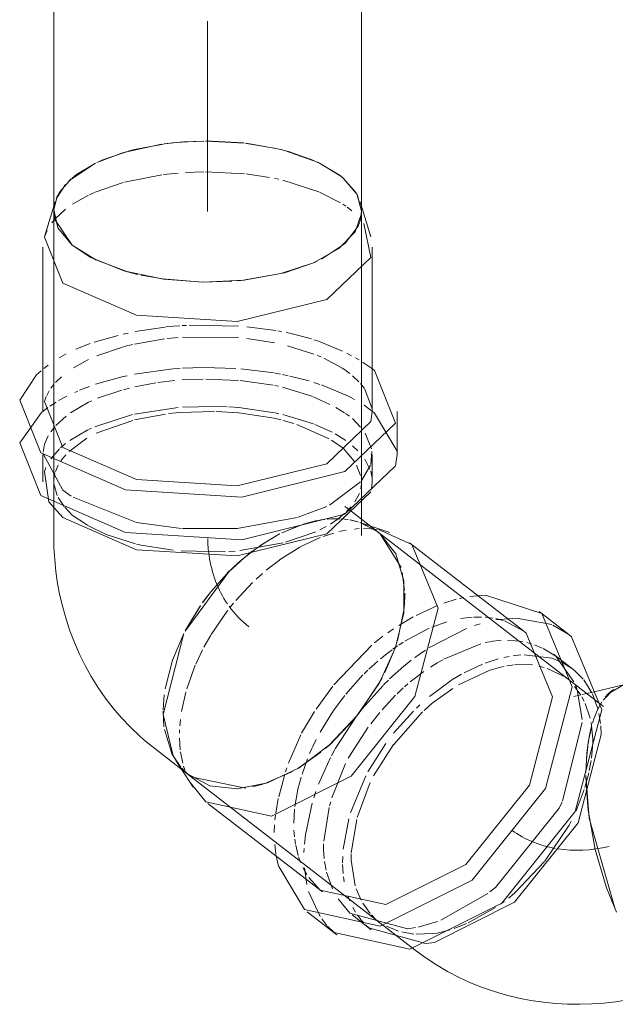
# Model space of a CAD drawing. Header units: millimetres. Extents: x -121 to 34184, y -147 to 33428.
# Tile 102 of 107: x 9073 to 9170, y 26184 to 26344. Entities that reach past the tile are written whole.
import ezdxf

# ---------------------------------------------------------------- set-up
doc = ezdxf.new("R2010")
doc.units = ezdxf.units.MM
doc.linetypes.add('ADSK_Осевая', pattern=[700, 500, -100, 0, -100])
doc.layers.add('P-PIPE-____-CNTR', color=3, linetype='ADSK_Осевая', lineweight=20)
doc.layers.add('P-PIPE-____-OTLN', color=3, linetype='Continuous', lineweight=20)

# ---------------------------------------------------------------- blocks, each defined once
blk = doc.blocks.new('ADSK_ППР_Отвод канализационный_Составной - Отвод раструбный-V19-_3D_ копия 1')
at = {"layer": 'P-PIPE-____-OTLN', "color": 9}
for p, q in [((7080.07, 26324.37), (7076.85, 26324.24)), ((7086.75, 26324.05), (7080.54, 26324.38)), ((7073.31, 26323.86), (7067.4, 26322.6)), ((7098.8, 26320.88), (7093.26, 26322.86)), ((7067.11, 26322.51), (7062.8, 26320.88)), ((7102.3, 26318.77), (7098.96, 26320.8)), ((7102.79, 26318.37), (7102.24, 26318.81)), ((7102.79, 26318.37), (7102.35, 26318.73)), ((7105.06, 26315.69), (7102.79, 26318.37)), ((7104.86, 26316.04), (7102.79, 26318.37)), ((7056.28, 26315.17), (7055.8, 26313.26)), ((7105.79, 26313), (7105.07, 26315.66)), ((7105.79, 26312.97), (7105.12, 26315.58)), ((7056.01, 26314.46), (7055.8, 26313.26)), ((7055.8, 26312.67), (7055.95, 26311.66)), ((7055.95, 26311.64), (7058.79, 26307.5)), ((7054.3, 26308.82), (7054.71, 26309.84)), ((7103.18, 26307.84), (7105.24, 26310.54)), ((7058.79, 26307.5), (7061.83, 26305.48)), ((7099.29, 26305.23), (7103.17, 26307.83)), ((7061.84, 26305.47), (7067.16, 26303.34)), ((7093.26, 26303.01), (7098.13, 26304.69)), ((7098.13, 26304.69), (7098.63, 26304.92)), ((7067.17, 26303.34), (7069.41, 26302.74)), ((7070.64, 26302.48), (7073.47, 26301.99)), ((7073.47, 26301.99), (7079.97, 26301.5)), ((7086.74, 26301.82), (7093.25, 26303.01)), ((7079.97, 26301.5), (7084.7, 26301.63)), ((7085.64, 26301.71), (7086.73, 26301.82)), ((7054.17, 26287.46), (7054.9, 26288.02)), ((7105.93, 26288.51), (7107.41, 26287.51)), ((7053.02, 26286.43), (7053.73, 26287.09)), ((7054.28, 26282.09), (7054.58, 26282.91)), ((7054.66, 26283.08), (7055.08, 26283.83)), ((7106.32, 26284.12), (7107.52, 26280.91)), ((7053.85, 26280.35), (7054.82, 26281.1)), ((7106.19, 26281.5), (7106.92, 26280.99)), ((7050.27, 26275.4), (7053.8, 26280.31)), ((7107.49, 26280.55), (7107.9, 26280.22)), ((7107.9, 26280.22), (7111.57, 26274.04)), ((7106.36, 26276.94), (7107.42, 26274.41)), ((7057.25, 26267.71), (7054.06, 26273.59)), ((7107.48, 26274), (7107.3, 26271.89)), ((7107.27, 26271.79), (7105.83, 26269.31)), ((7106.32, 26272.74), (7107.16, 26271.14)), ((7055.01, 26265.81), (7054.28, 26270.71)), ((7105.62, 26269.07), (7100.56, 26265.27)), ((7107.54, 26269.08), (7107.41, 26267.88)), ((7058.64, 26266.73), (7057.25, 26267.71)), ((7100.15, 26265.07), (7095.48, 26263.33)), ((7103.82, 26264.5), (7103.08, 26265.07)), ((7103.62, 26262.92), (7102.44, 26263.05)), ((7103.62, 26262.92), (7102.44, 26263.05)), ((7103.55, 26262.93), (7102.57, 26263.04)), ((7102.57, 26263.04), (7103.55, 26262.93)), ((7105.16, 26262.58), (7103.89, 26262.88)), ((7103.89, 26262.88), (7105.16, 26262.58)), ((7105.23, 26262.56), (7103.94, 26262.87)), ((7105.23, 26262.56), (7103.94, 26262.87)), ((7108.42, 26260.94), (7105.56, 26262.45)), ((7108.42, 26260.94), (7105.56, 26262.45)), ((7108.43, 26260.93), (7105.75, 26262.39)), ((7105.75, 26262.39), (7108.43, 26260.93)), ((7112.2, 26255.16), (7108.81, 26260.63)), ((7112.2, 26255.16), (7108.81, 26260.63)), ((7069.97, 26258.76), (7069.24, 26258.93)), ((7085.29, 26257.82), (7084.23, 26257.74)), ((7084.21, 26254.44), (7077.12, 26244.81)), ((7084.21, 26254.44), (7077.12, 26244.81)), ((7081.3, 26251.2), (7083.91, 26254.14)), ((7112.79, 26251.47), (7112.41, 26254.33)), ((7112.79, 26251.47), (7112.41, 26254.33)), ((7079.96, 26249.42), (7081.3, 26251.2)), ((7112.71, 26248.51), (7112.81, 26250.4)), ((7112.71, 26248.51), (7112.81, 26250.4)), ((7111.63, 26243.23), (7112.67, 26248.2)), ((7111.63, 26243.23), (7112.67, 26248.2)), ((7109.56, 26238.09), (7111.34, 26242.33)), ((7109.56, 26238.09), (7111.34, 26242.33)), ((7105.31, 26231.38), (7108.67, 26236.4)), ((7105.31, 26231.38), (7108.67, 26236.4)), ((7108.73, 26236.52), (7109.13, 26237.26)), ((7108.73, 26236.52), (7109.13, 26237.26)), ((7146.69, 26235.35), (7145.03, 26233.63)), ((7073.72, 26234.46), (7073.55, 26232.02)), ((7073.55, 26232.02), (7073.72, 26234.46)), ((7144.83, 26233.33), (7144.33, 26232.46)), ((7073.55, 26231.82), (7073.7, 26229.27)), ((7073.7, 26229.27), (7073.55, 26231.82)), ((7100.62, 26226.37), (7104.74, 26230.68)), ((7100.62, 26226.37), (7104.74, 26230.68)), ((7073.77, 26228.83), (7074.96, 26224.97)), ((7074.96, 26224.97), (7073.77, 26228.83)), ((7095.43, 26222.53), (7099.19, 26225.16)), ((7095.43, 26222.53), (7099.19, 26225.16)), ((7099.91, 26225.75), (7100.52, 26226.28)), ((7099.91, 26225.75), (7100.52, 26226.28)), ((7075, 26224.9), (7076.41, 26222.76)), ((7076.43, 26222.74), (7075, 26224.9)), ((7075.61, 26223.83), (7076.18, 26223.04)), ((7075.61, 26223.83), (7076.18, 26223.04)), ((7076.57, 26222.58), (7077.54, 26221.63)), ((7077.54, 26221.63), (7076.58, 26222.56)), ((7076.64, 26222.5), (7077.54, 26221.63)), ((7076.64, 26222.5), (7077.54, 26221.63)), ((7090.08, 26220.07), (7094.59, 26222.04)), ((7090.08, 26220.07), (7094.59, 26222.04)), ((7078.09, 26221.19), (7087.02, 26219.35)), ((7078.09, 26221.19), (7087.02, 26219.35)), ((7088.06, 26219.54), (7089.79, 26219.98)), ((7088.06, 26219.54), (7089.79, 26219.98))]:
    blk.add_line(p, q, dxfattribs=at)
at = {"layer": 'P-PIPE-____-OTLN', "color": 10}
for p, q in [((7062.56, 26320.77), (7058.27, 26317.91)), ((7067.27, 26317.69), (7073.34, 26318.89)), ((7073.65, 26318.93), (7075.98, 26319.18)), ((7077.19, 26319.26), (7080.15, 26319.37)), ((7080.46, 26319.37), (7086.76, 26319.07)), ((7087.03, 26319.04), (7090.83, 26318.48)), ((7091.66, 26318.32), (7092.37, 26318.17)), ((7093, 26318.02), (7098.85, 26316.16)), ((7057.73, 26317.35), (7056.2, 26315.01)), ((7062.52, 26316.07), (7067.05, 26317.64)), ((7058.82, 26314.12), (7061.43, 26315.58)), ((7061.61, 26315.66), (7062.4, 26316.02)), ((7098.97, 26316.11), (7102.35, 26314.38)), ((7056.03, 26314.51), (7056.01, 26314.46)), ((7056.05, 26311.78), (7057.72, 26313.33)), ((7102.75, 26314.12), (7103.23, 26313.8)), ((7103.44, 26313.64), (7104.23, 26313.03)), ((7055.5, 26311.11), (7056.05, 26311.78)), ((7054.28, 26308.76), (7054.3, 26308.82)), ((7069.01, 26293.44), (7073.87, 26294.19)), ((7076.65, 26294.43), (7077.34, 26294.46)), ((7077.77, 26294.48), (7085.83, 26294.32)), ((7087.17, 26294.21), (7091.85, 26293.61)), ((7062.35, 26291.71), (7066.27, 26292.84)), ((7067.1, 26293.03), (7067.88, 26293.21)), ((7068.9, 26291.43), (7073.8, 26292.28)), ((7074.2, 26292.33), (7075.98, 26292.5)), ((7076.72, 26292.56), (7085.79, 26292.49)), ((7087.16, 26292.35), (7091.66, 26291.65)), ((7092.17, 26293.55), (7092.8, 26293.44)), ((7059.38, 26290.59), (7061.69, 26291.49)), ((7062.79, 26289.52), (7066.98, 26290.94)), ((7067.1, 26290.98), (7067.84, 26291.17)), ((7067.96, 26291.2), (7068.61, 26291.36)), ((7093.79, 26291.16), (7098.05, 26289.81)), ((7098.03, 26292.12), (7098.81, 26291.87)), ((7098.82, 26291.87), (7102.7, 26290.29)), ((7056.67, 26289.21), (7057.82, 26289.84)), ((7098.6, 26289.59), (7099.23, 26289.33)), ((7099.69, 26289.12), (7102.58, 26287.56)), ((7103.39, 26289.95), (7104.18, 26289.53)), ((7104.82, 26289.18), (7105.38, 26288.84)), ((7058.98, 26287.55), (7061.43, 26288.91)), ((7075.26, 26287.39), (7076.31, 26287.47)), ((7076.73, 26287.5), (7080.06, 26287.62)), ((7080.17, 26287.62), (7085.38, 26287.47)), ((7102.66, 26287.51), (7103.16, 26287.17)), ((7056.1, 26285.16), (7057.05, 26286.09)), ((7062.59, 26284.9), (7067.05, 26286.14)), ((7067.06, 26286.14), (7067.7, 26286.29)), ((7068.89, 26286.53), (7075.15, 26287.38)), ((7086.16, 26287.41), (7091.59, 26286.73)), ((7091.76, 26286.7), (7092.65, 26286.54)), ((7092.96, 26286.48), (7093.86, 26286.29)), ((7094.12, 26286.23), (7097.27, 26285.44)), ((7103.23, 26287.13), (7103.91, 26286.62)), ((7104.33, 26286.27), (7105.35, 26285.32)), ((7055.35, 26284.24), (7055.81, 26284.84)), ((7059.99, 26283.92), (7061.58, 26284.54)), ((7068.97, 26284.46), (7072.36, 26285.12)), ((7072.71, 26285.18), (7075.44, 26285.52)), ((7076.67, 26285.62), (7080.05, 26285.74)), ((7080.5, 26285.74), (7085.82, 26285.51)), ((7086.1, 26285.49), (7091.42, 26284.76)), ((7091.7, 26284.7), (7092.32, 26284.57)), ((7092.97, 26284.43), (7097.73, 26282.96)), ((7098.04, 26285.2), (7099.04, 26284.88)), ((7099.3, 26284.79), (7103.79, 26282.9)), ((7105.61, 26285.03), (7106.25, 26284.22)), ((7056.58, 26282.24), (7057.91, 26282.96)), ((7059.2, 26283.58), (7059.71, 26283.8)), ((7062.91, 26282.62), (7066.85, 26283.93)), ((7067.14, 26284.01), (7068.1, 26284.25)), ((7097.8, 26282.93), (7100.65, 26281.64)), ((7103.84, 26282.87), (7104.64, 26282.44)), ((7055.18, 26281.35), (7056.19, 26282)), ((7068.9, 26280.05), (7075.98, 26281.12)), ((7076.72, 26281.18), (7081.9, 26281.31)), ((7082, 26281.31), (7083.99, 26281.24)), ((7084.26, 26281.22), (7085.79, 26281.11)), ((7085.87, 26281.1), (7091.66, 26280.27)), ((7101.61, 26281.12), (7103.04, 26280.25)), ((7056.16, 26278.19), (7057.81, 26279.72)), ((7062.47, 26278), (7068.61, 26279.98)), ((7068.92, 26279.1), (7073.96, 26280.07)), ((7082.17, 26280.47), (7085.82, 26280.25)), ((7091.76, 26280.25), (7092.37, 26280.12)), ((7093.01, 26279.97), (7097.98, 26278.46)), ((7103.16, 26280.17), (7103.83, 26279.7)), ((7106.92, 26280.99), (7107.49, 26280.55)), ((7055.34, 26277.2), (7055.97, 26277.99)), ((7062.7, 26276.98), (7068.66, 26279.04)), ((7093.08, 26279.04), (7094.8, 26278.54)), ((7095.29, 26278.38), (7100.52, 26276.02)), ((7098.2, 26278.38), (7101, 26277.1)), ((7104.33, 26279.34), (7105.63, 26277.93)), ((7058.41, 26275.78), (7061.35, 26277.49)), ((7061.43, 26277.53), (7061.91, 26277.75)), ((7101.48, 26276.84), (7103.23, 26275.75)), ((7056.87, 26274.56), (7057.71, 26275.26)), ((7058.28, 26273.96), (7061.16, 26276.14)), ((7100.89, 26275.8), (7102.79, 26274.52)), ((7104.33, 26274.89), (7105.2, 26274.09)), ((7055.32, 26272.81), (7056.71, 26274.41)), ((7056.97, 26272.47), (7057.77, 26273.44)), ((7102.79, 26274.51), (7104.64, 26272.34)), ((7056.06, 26270.74), (7056.52, 26271.76)), ((7104.97, 26271.78), (7105.64, 26270.1)), ((7054.28, 26270.71), (7054.51, 26271.36)), ((7055.81, 26269.36), (7055.99, 26270.51)), ((7107.28, 26270.78), (7107.51, 26269.72)), ((7056.38, 26266.84), (7055.85, 26268.59)), ((7105.77, 26268.78), (7105.67, 26267.93)), ((7105.44, 26267.17), (7104.71, 26265.82)), ((7057.49, 26265.07), (7056.52, 26266.54)), ((7058.79, 26263.64), (7057.61, 26264.92)), ((7061.29, 26262), (7058.79, 26263.64)), ((7103.09, 26263.99), (7101.98, 26263.06)), ((7104.08, 26265.01), (7103.34, 26264.22)), ((7064.29, 26260.53), (7061.33, 26261.97)), ((7096.65, 26262.3), (7092.86, 26260.79)), ((7096.65, 26262.3), (7092.86, 26260.79)), ((7095.56, 26261.94), (7092.87, 26260.79)), ((7092.87, 26260.79), (7095.56, 26261.94)), ((7099, 26262.85), (7096.73, 26262.32)), ((7096.73, 26262.32), (7099, 26262.85)), ((7098.54, 26262.77), (7096.88, 26262.37)), ((7098.54, 26262.77), (7096.88, 26262.37)), ((7099.79, 26262.96), (7099.13, 26262.87)), ((7099.79, 26262.96), (7099.13, 26262.87)), ((7102.24, 26263.06), (7100.25, 26263.01)), ((7102.24, 26263.06), (7100.25, 26263.01)), ((7101.98, 26263.06), (7100.72, 26262.19)), ((7069.09, 26258.97), (7064.29, 26260.52)), ((7092.49, 26260.6), (7089.26, 26258.66)), ((7092.49, 26260.6), (7089.26, 26258.66)), ((7092.52, 26260.61), (7090.73, 26259.61)), ((7090.73, 26259.61), (7092.52, 26260.61)), ((7098.36, 26260.94), (7093.44, 26259.25)), ((7100.05, 26261.79), (7099.04, 26261.26)), ((7099.56, 26260.19), (7101.28, 26260.75)), ((7099.56, 26260.19), (7101.28, 26260.75)), ((7102.1, 26260.97), (7103.28, 26261.21)), ((7102.1, 26260.97), (7103.28, 26261.21)), ((7104.67, 26261.4), (7105.38, 26261.46)), ((7104.67, 26261.4), (7105.38, 26261.46)), ((7106.1, 26261.48), (7107.21, 26261.45)), ((7106.1, 26261.48), (7107.21, 26261.45)), ((7107.37, 26261.44), (7108.35, 26261.33)), ((7107.37, 26261.44), (7108.35, 26261.33)), ((7108.81, 26260.63), (7108.46, 26260.91)), ((7108.81, 26260.63), (7108.47, 26260.9)), ((7108.81, 26260.63), (7108.47, 26260.9)), ((7108.47, 26260.9), (7108.81, 26260.63)), ((7075.21, 26257.96), (7069.97, 26258.76)), ((7093.08, 26259.15), (7086.01, 26257.89)), ((7090.71, 26259.6), (7088.29, 26257.97)), ((7088.29, 26257.97), (7090.71, 26259.6)), ((7095.84, 26258.49), (7099.06, 26260)), ((7095.84, 26258.49), (7099.06, 26260)), ((7083.7, 26257.72), (7076.52, 26257.84)), ((7092.48, 26256.37), (7095.75, 26258.44)), ((7092.48, 26256.37), (7095.75, 26258.44)), ((7090.32, 26254.71), (7092.45, 26256.36)), ((7090.32, 26254.71), (7092.45, 26256.36)), ((7088.67, 26253.26), (7089.72, 26254.2)), ((7088.67, 26253.26), (7089.72, 26254.2)), ((7085.37, 26249.81), (7088.1, 26252.72)), ((7085.37, 26249.81), (7088.1, 26252.72)), ((7084.48, 26248.74), (7085.01, 26249.38)), ((7084.48, 26248.74), (7085.01, 26249.38)), ((7119.15, 26249.37), (7121.15, 26250)), ((7119.15, 26249.37), (7121.15, 26250)), ((7121.72, 26250.14), (7122.39, 26250.29)), ((7121.72, 26250.14), (7122.39, 26250.29)), ((7123.39, 26250.46), (7125.92, 26250.65)), ((7123.39, 26250.46), (7125.92, 26250.65)), ((7081.35, 26244.27), (7084.08, 26248.22)), ((7081.35, 26244.27), (7084.08, 26248.22)), ((7114.64, 26247.38), (7118.13, 26248.99)), ((7114.64, 26247.38), (7118.13, 26248.99)), ((7111.82, 26245.75), (7114.15, 26247.12)), ((7111.82, 26245.75), (7114.15, 26247.12)), ((7117.19, 26245.46), (7119.66, 26246.33)), ((7117.19, 26245.46), (7119.66, 26246.33)), ((7121.86, 26246.85), (7123.73, 26247.08)), ((7121.86, 26246.85), (7123.73, 26247.08)), ((7124.02, 26247.1), (7125.27, 26247.11)), ((7124.02, 26247.1), (7125.27, 26247.11)), ((7124.16, 26245.75), (7125.05, 26246.03)), ((7124.16, 26245.75), (7125.05, 26246.03)), ((7125.86, 26247.08), (7127.11, 26246.94)), ((7125.86, 26247.08), (7127.11, 26246.94)), ((7127.58, 26246.85), (7128.79, 26246.54)), ((7127.58, 26246.85), (7128.79, 26246.54)), ((7127.61, 26246.63), (7130.93, 26246.94)), ((7127.61, 26246.63), (7130.93, 26246.94)), ((7128.99, 26246.48), (7132.14, 26244.81)), ((7128.99, 26246.48), (7132.14, 26244.81)), ((7130.93, 26246.94), (7136.7, 26245.87)), ((7130.93, 26246.94), (7136.7, 26245.87)), ((7110.06, 26244.57), (7110.96, 26245.19)), ((7110.06, 26244.57), (7110.96, 26245.19)), ((7112.82, 26243.19), (7116.79, 26245.29)), ((7112.82, 26243.19), (7116.79, 26245.29)), ((7116.73, 26242.13), (7122.82, 26245.27)), ((7116.73, 26242.13), (7122.82, 26245.27)), ((7132.16, 26244.8), (7132.52, 26244.5)), ((7132.16, 26244.8), (7132.52, 26244.5)), ((7136.83, 26245.81), (7139.44, 26244.28)), ((7136.83, 26245.81), (7139.44, 26244.28)), ((7080.19, 26242.23), (7081.3, 26244.18)), ((7080.19, 26242.23), (7081.3, 26244.18)), ((7107.88, 26242.9), (7109.25, 26243.98)), ((7107.88, 26242.9), (7109.25, 26243.98)), ((7111.82, 26242.55), (7112.53, 26243.01)), ((7111.82, 26242.55), (7112.53, 26243.01)), ((7119.13, 26240.26), (7125.14, 26242.76)), ((7119.13, 26240.26), (7125.14, 26242.76)), ((7125.87, 26242.95), (7126.59, 26243.1)), ((7125.87, 26242.95), (7126.59, 26243.1)), ((7126.69, 26243.12), (7128.45, 26243.33)), ((7126.69, 26243.12), (7128.45, 26243.33)), ((7129.47, 26243.36), (7131.99, 26243.12)), ((7129.47, 26243.36), (7131.99, 26243.12)), ((7132.62, 26242.98), (7133.37, 26242.77)), ((7132.62, 26242.98), (7133.37, 26242.77)), ((7139.46, 26244.26), (7139.88, 26243.92)), ((7139.46, 26244.26), (7139.88, 26243.92)), ((7078.86, 26239.47), (7079.97, 26241.8)), ((7078.86, 26239.47), (7079.97, 26241.8)), ((7101.3, 26236.11), (7107.46, 26242.55)), ((7101.3, 26236.11), (7107.46, 26242.55)), ((7108.88, 26240.33), (7110.15, 26241.35)), ((7108.88, 26240.33), (7110.15, 26241.35)), ((7110.15, 26241.35), (7110.74, 26241.79)), ((7110.15, 26241.35), (7110.74, 26241.79)), ((7110.86, 26241.87), (7111.65, 26242.43)), ((7110.86, 26241.87), (7111.65, 26242.43)), ((7114.43, 26240.52), (7116.16, 26241.75)), ((7114.43, 26240.52), (7116.16, 26241.75)), ((7133.9, 26242.59), (7135.12, 26242.08)), ((7133.9, 26242.59), (7135.12, 26242.08)), ((7135.31, 26241.99), (7137.35, 26240.77)), ((7135.31, 26241.99), (7137.35, 26240.77)), ((7106.98, 26238.65), (7108.44, 26239.96)), ((7106.98, 26238.65), (7108.44, 26239.96)), ((7112.86, 26239.29), (7113.85, 26240.08)), ((7112.86, 26239.29), (7113.85, 26240.08)), ((7116.99, 26238.99), (7118.17, 26239.71)), ((7116.99, 26238.99), (7118.17, 26239.71)), ((7118.27, 26239.78), (7118.98, 26240.18)), ((7118.27, 26239.78), (7118.98, 26240.18)), ((7125.84, 26239.62), (7127.96, 26240.31)), ((7125.84, 26239.62), (7127.96, 26240.31)), ((7128.92, 26240.55), (7129.78, 26240.72)), ((7128.92, 26240.55), (7129.78, 26240.72)), ((7130.4, 26240.82), (7131.65, 26240.95)), ((7130.4, 26240.82), (7131.65, 26240.95)), ((7132.18, 26240.98), (7136.72, 26240.41)), ((7132.18, 26240.98), (7136.72, 26240.41)), ((7136.72, 26240.41), (7138.37, 26239.74)), ((7136.72, 26240.41), (7138.37, 26239.74)), ((7137.35, 26240.77), (7140.27, 26236.61)), ((7137.35, 26240.77), (7140.27, 26236.61)), ((7138.41, 26239.72), (7140.06, 26238.68)), ((7138.41, 26239.72), (7140.06, 26238.68)), ((7077.39, 26235.46), (7078.78, 26239.29)), ((7077.39, 26235.46), (7078.78, 26239.29)), ((7106.19, 26237.88), (7106.79, 26238.46)), ((7106.19, 26237.88), (7106.79, 26238.46)), ((7110.33, 26237.05), (7112.66, 26239.13)), ((7110.33, 26237.05), (7112.66, 26239.13)), ((7112.66, 26239.13), (7112.86, 26239.29)), ((7112.66, 26239.13), (7112.86, 26239.29)), ((7113.71, 26236.6), (7115.9, 26238.26)), ((7113.71, 26236.6), (7115.9, 26238.26)), ((7121.56, 26236.11), (7126.62, 26238.46)), ((7121.56, 26236.11), (7126.62, 26238.46)), ((7122.46, 26238.06), (7125.46, 26239.47)), ((7122.46, 26238.06), (7125.46, 26239.47)), ((7126.66, 26238.48), (7128.94, 26239.12)), ((7126.66, 26238.48), (7128.94, 26239.12)), ((7129.39, 26239.2), (7130.59, 26239.37)), ((7129.39, 26239.2), (7130.59, 26239.37)), ((7130.73, 26239.38), (7133.56, 26239.33)), ((7130.73, 26239.38), (7133.56, 26239.33)), ((7134.59, 26239.15), (7135.43, 26238.94)), ((7134.59, 26239.15), (7135.43, 26238.94)), ((7135.92, 26238.78), (7138.59, 26237.52)), ((7135.92, 26238.78), (7138.59, 26237.52)), ((7140.08, 26238.67), (7140.45, 26238.37)), ((7140.08, 26238.67), (7140.45, 26238.37)), ((7140.45, 26238.37), (7141.76, 26237.04)), ((7140.45, 26238.37), (7141.76, 26237.04)), ((7103.24, 26234.59), (7106.02, 26237.71)), ((7103.24, 26234.59), (7106.02, 26237.71)), ((7109.38, 26236.11), (7110.14, 26236.86)), ((7109.38, 26236.11), (7110.14, 26236.86)), ((7116.8, 26234.2), (7120.42, 26236.86)), ((7116.8, 26234.2), (7120.42, 26236.86)), ((7120.46, 26236.89), (7122.04, 26237.83)), ((7120.46, 26236.89), (7122.04, 26237.83)), ((7138.95, 26237.28), (7139.35, 26237.01)), ((7138.95, 26237.28), (7139.35, 26237.01)), ((7141.87, 26236.91), (7143.19, 26234.82)), ((7141.87, 26236.91), (7143.19, 26234.82)), ((7076.54, 26231.77), (7077.24, 26234.93)), ((7076.54, 26231.77), (7077.24, 26234.93)), ((7098.4, 26232.17), (7101.11, 26235.87)), ((7098.4, 26232.17), (7101.11, 26235.87)), ((7105.9, 26232.19), (7109.29, 26236.02)), ((7105.9, 26232.19), (7109.29, 26236.02)), ((7111.56, 26234.65), (7112.57, 26235.61)), ((7111.56, 26234.65), (7112.57, 26235.61)), ((7112.76, 26235.77), (7113.29, 26236.25)), ((7112.76, 26235.77), (7113.29, 26236.25)), ((7140.39, 26235.84), (7141.38, 26234.44)), ((7140.39, 26235.84), (7141.38, 26234.44)), ((7140.52, 26236.05), (7140.75, 26235.45)), ((7140.52, 26236.05), (7140.75, 26235.45)), ((7140.79, 26235.31), (7141.62, 26230.45)), ((7140.79, 26235.31), (7141.62, 26230.45)), ((7143.59, 26234.98), (7141.61, 26234.51)), ((7101.25, 26231.94), (7103.06, 26234.37)), ((7101.25, 26231.94), (7103.06, 26234.37)), ((7109.14, 26232.05), (7111.32, 26234.41)), ((7109.14, 26232.05), (7111.32, 26234.41)), ((7141.18, 26234.41), (7140.27, 26234.19)), ((7141.56, 26234.13), (7141.92, 26233.45)), ((7141.56, 26234.13), (7141.92, 26233.45)), ((7143.29, 26234.62), (7144.16, 26232.22)), ((7143.29, 26234.62), (7144.16, 26232.22)), ((7096.04, 26228.23), (7098.15, 26231.79)), ((7096.04, 26228.23), (7098.15, 26231.79)), ((7099.06, 26228.4), (7101.23, 26231.91)), ((7099.06, 26228.4), (7101.23, 26231.91)), ((7105.09, 26231.15), (7105.85, 26232.13)), ((7105.09, 26231.15), (7105.85, 26232.13)), ((7107.29, 26229.78), (7108.77, 26231.62)), ((7107.29, 26229.78), (7108.77, 26231.62)), ((7110.98, 26228.25), (7114.2, 26231.83)), ((7110.98, 26228.25), (7114.2, 26231.83)), ((7111.01, 26226.41), (7115.68, 26231.7)), ((7111.01, 26226.41), (7115.68, 26231.7)), ((7114.7, 26232.32), (7115.26, 26232.85)), ((7114.7, 26232.32), (7115.26, 26232.85)), ((7142.1, 26233.08), (7142.92, 26230.71)), ((7142.1, 26233.08), (7142.92, 26230.71)), ((7143.89, 26231.52), (7143.57, 26230.7)), ((7076.27, 26229.45), (7076.36, 26230.49)), ((7076.27, 26229.45), (7076.36, 26230.49)), ((7101.53, 26225.71), (7104.98, 26231)), ((7101.53, 26225.71), (7104.98, 26231)), ((7141.63, 26229.96), (7138.45, 26217.26)), ((7141.63, 26229.96), (7138.45, 26217.26)), ((7143.08, 26229.97), (7143.35, 26227.36)), ((7143.08, 26229.97), (7143.35, 26227.36)), ((7143.31, 26229.9), (7143.59, 26230.74)), ((7144.34, 26231.46), (7144.6, 26229.82)), ((7144.34, 26231.46), (7144.6, 26229.82)), ((7076.22, 26228.24), (7076.23, 26228.81)), ((7076.22, 26228.24), (7076.23, 26228.81)), ((7103.62, 26224.18), (7106.86, 26229.21)), ((7103.62, 26224.18), (7106.86, 26229.21)), ((7142.7, 26227.28), (7143.11, 26229.15)), ((7076.35, 26225.55), (7076.22, 26227.45)), ((7076.35, 26225.55), (7076.22, 26227.45)), ((7093.9, 26223.36), (7095.93, 26228.01)), ((7093.9, 26223.36), (7095.93, 26228.01)), ((7097.82, 26225.97), (7098.43, 26227.23)), ((7097.82, 26225.97), (7098.43, 26227.23)), ((7142.55, 26226.26), (7142.67, 26227.09)), ((7143.35, 26227.36), (7143.35, 26226.74)), ((7143.35, 26227.36), (7143.35, 26226.74)), ((7076.76, 26223.37), (7076.39, 26225.25)), ((7076.76, 26223.37), (7076.39, 26225.25)), ((7097.35, 26224.93), (7097.77, 26225.87)), ((7097.35, 26224.93), (7097.77, 26225.87)), ((7100.91, 26224.57), (7101.46, 26225.58)), ((7100.91, 26224.57), (7101.46, 26225.58)), ((7106.81, 26221.97), (7109.72, 26226.59)), ((7106.81, 26221.97), (7109.72, 26226.59)), ((7107.73, 26221.31), (7111, 26226.4)), ((7107.73, 26221.31), (7111, 26226.4)), ((7142.33, 26224.08), (7142.52, 26226.1)), ((7142.55, 26226.3), (7142.4, 26225.01)), ((7143.34, 26226.62), (7143.13, 26224.17)), ((7143.34, 26226.62), (7143.13, 26224.17)), ((7096.12, 26221.6), (7097.01, 26224.1)), ((7096.12, 26221.6), (7097.01, 26224.1)), ((7098.81, 26219.96), (7100.76, 26224.28)), ((7098.81, 26219.96), (7100.76, 26224.28)), ((7142.4, 26225.01), (7142.24, 26221.88)), ((7142.27, 26222.94), (7142.31, 26223.73)), ((7143.08, 26223.83), (7142.77, 26222.17)), ((7143.08, 26223.83), (7142.77, 26222.17)), ((7077.07, 26222.31), (7076.89, 26222.9)), ((7077.07, 26222.31), (7076.89, 26222.9)), ((7093.43, 26221.98), (7093.64, 26222.62)), ((7093.43, 26221.98), (7093.64, 26222.62)), ((7100.98, 26217.76), (7103.19, 26223.34)), ((7100.98, 26217.76), (7103.19, 26223.34)), ((7092.33, 26217.93), (7093.31, 26221.62)), ((7092.33, 26217.93), (7093.31, 26221.62)), ((7095.46, 26219.18), (7095.96, 26221.1)), ((7095.46, 26219.18), (7095.96, 26221.1)), ((7103.99, 26215.32), (7106.47, 26221.31)), ((7103.99, 26215.32), (7106.47, 26221.31)), ((7142.7, 26221.84), (7142.06, 26219.43)), ((7142.7, 26221.84), (7142.06, 26219.43)), ((7142.3, 26219.19), (7142.24, 26221.33)), ((7094.96, 26216.35), (7095.44, 26219.11)), ((7094.96, 26216.35), (7095.44, 26219.11)), ((7098.02, 26217.73), (7098.37, 26218.77)), ((7098.02, 26217.73), (7098.37, 26218.77)), ((7105.08, 26214.56), (7107.19, 26220.25)), ((7105.08, 26214.56), (7107.19, 26220.25)), ((7141.95, 26219.1), (7140.65, 26215.63)), ((7141.95, 26219.1), (7140.65, 26215.63)), ((7091.85, 26215.26), (7092.27, 26217.66)), ((7091.85, 26215.26), (7092.27, 26217.66)), ((7094.79, 26213.63), (7094.91, 26215.89)), ((7094.79, 26213.63), (7094.91, 26215.89)), ((7096.67, 26211.76), (7097.77, 26216.91)), ((7096.67, 26211.76), (7097.77, 26216.91)), ((7099.64, 26210.7), (7100.54, 26216.19)), ((7099.64, 26210.7), (7100.54, 26216.19)), ((7100.61, 26216.46), (7100.78, 26217.11)), ((7100.61, 26216.46), (7100.78, 26217.11)), ((7091.73, 26214.19), (7091.81, 26214.94)), ((7091.73, 26214.19), (7091.81, 26214.94)), ((7102.8, 26209.44), (7103.72, 26214.37)), ((7102.8, 26209.44), (7103.72, 26214.37)), ((7104.11, 26208.81), (7105, 26214.26)), ((7104.11, 26208.81), (7105, 26214.26)), ((7139.84, 26213.95), (7139.5, 26213.31)), ((7139.84, 26213.95), (7139.5, 26213.31)), ((7091.61, 26212.12), (7091.66, 26213.36)), ((7091.61, 26212.12), (7091.66, 26213.36)), ((7094.9, 26211.43), (7094.81, 26212.52)), ((7094.9, 26211.43), (7094.81, 26212.52)), ((7139.5, 26213.31), (7135.53, 26207.45)), ((7139.5, 26213.31), (7135.53, 26207.45)), ((7095.06, 26210.26), (7094.94, 26211.04)), ((7095.06, 26210.26), (7094.94, 26211.04)), ((7096.51, 26210.24), (7096.67, 26211.75)), ((7096.51, 26210.24), (7096.67, 26211.75)), ((7091.87, 26208.67), (7091.68, 26210.2)), ((7091.87, 26208.67), (7091.68, 26210.2)), ((7095.5, 26208.41), (7095.1, 26210.06)), ((7095.5, 26208.41), (7095.1, 26210.06)), ((7096.44, 26208.87), (7096.47, 26209.54)), ((7096.44, 26208.87), (7096.47, 26209.54)), ((7099.62, 26209.39), (7099.63, 26210.29)), ((7099.62, 26209.39), (7099.63, 26210.29)), ((7099.71, 26207.89), (7099.62, 26209.35)), ((7099.71, 26207.89), (7099.62, 26209.35)), ((7092.32, 26206.67), (7091.89, 26208.57)), ((7092.32, 26206.67), (7091.89, 26208.57)), ((7095.9, 26207.26), (7095.56, 26208.2)), ((7095.9, 26207.26), (7095.56, 26208.2)), ((7102.71, 26207.18), (7102.73, 26208.23)), ((7102.71, 26207.18), (7102.73, 26208.23)), ((7096.56, 26205.86), (7096.27, 26206.43)), ((7096.56, 26205.86), (7096.27, 26206.43)), ((7096.91, 26203.7), (7096.51, 26206.37)), ((7096.91, 26203.7), (7096.51, 26206.37)), ((7100.03, 26205.99), (7099.76, 26207.44)), ((7100.03, 26205.99), (7099.76, 26207.44)), ((7102.8, 26205.46), (7102.72, 26206.96)), ((7102.8, 26205.46), (7102.72, 26206.96)), ((7135.52, 26207.43), (7130.72, 26202.37)), ((7135.52, 26207.43), (7130.72, 26202.37)), ((7096.89, 26205.3), (7096.57, 26205.85)), ((7096.89, 26205.3), (7096.57, 26205.85)), ((7099.06, 26202.77), (7097.22, 26204.8)), ((7099.06, 26202.77), (7097.22, 26204.8)), ((7101.06, 26203), (7100.1, 26205.67)), ((7101.06, 26203), (7100.1, 26205.67)), ((7102.99, 26204.11), (7102.87, 26204.91)), ((7102.99, 26204.11), (7102.87, 26204.91)), ((7105.74, 26201.13), (7104.92, 26202.96)), ((7105.74, 26201.13), (7104.92, 26202.96)), ((7099.06, 26198.47), (7097.2, 26202.56)), ((7099.06, 26198.47), (7097.2, 26202.56)), ((7103.89, 26199.03), (7101.99, 26201.36)), ((7103.89, 26199.03), (7101.99, 26201.36)), ((7103.87, 26201.02), (7103.57, 26201.83)), ((7103.87, 26201.02), (7103.57, 26201.83)), ((7126.29, 26202.22), (7118.64, 26197.89)), ((7126.29, 26202.22), (7118.64, 26197.89)), ((7104.82, 26199.17), (7104.38, 26199.94)), ((7104.82, 26199.17), (7104.38, 26199.94)), ((7107.18, 26199), (7106.01, 26200.65)), ((7107.18, 26199), (7106.01, 26200.65)), ((7127.55, 26199.95), (7123.08, 26197.46)), ((7127.55, 26199.95), (7123.08, 26197.46)), ((7128.93, 26200.92), (7128.37, 26200.51)), ((7128.93, 26200.92), (7128.37, 26200.51)), ((7100.16, 26197.04), (7099.33, 26198.09)), ((7100.16, 26197.04), (7099.33, 26198.09)), ((7113.27, 26196.51), (7103.89, 26199.03)), ((7113.27, 26196.51), (7103.89, 26199.03)), ((7105.65, 26198.01), (7105.11, 26198.72)), ((7105.65, 26198.01), (7105.11, 26198.72)), ((7106.15, 26197.44), (7105.69, 26197.95)), ((7106.15, 26197.44), (7105.69, 26197.95)), ((7107.99, 26198.1), (7107.39, 26198.75)), ((7107.99, 26198.1), (7107.39, 26198.75)), ((7108.48, 26197.73), (7108.08, 26198.01)), ((7108.48, 26197.73), (7108.08, 26198.01)), ((7101.36, 26195.88), (7100.25, 26196.94)), ((7101.36, 26195.88), (7100.25, 26196.94)), ((7106.99, 26196.64), (7106.44, 26197.14)), ((7106.99, 26196.64), (7106.44, 26197.14)), ((7116.18, 26194.09), (7106.99, 26196.64)), ((7116.18, 26194.09), (7106.99, 26196.64)), ((7111.8, 26196.13), (7109.85, 26196.93)), ((7111.8, 26196.13), (7109.85, 26196.93)), ((7114.56, 26196.68), (7113.33, 26196.51)), ((7114.56, 26196.68), (7113.33, 26196.51)), ((7118.11, 26197.69), (7114.98, 26196.76)), ((7118.11, 26197.69), (7114.98, 26196.76)), ((7122.83, 26197.35), (7120.84, 26196.56)), ((7122.83, 26197.35), (7120.84, 26196.56)), ((7114.28, 26195.64), (7112.33, 26195.98)), ((7114.28, 26195.64), (7112.33, 26195.98)), ((7117.39, 26195.71), (7114.64, 26195.61)), ((7117.39, 26195.71), (7114.64, 26195.61)), ((7118.05, 26195.81), (7117.39, 26195.71)), ((7118.05, 26195.81), (7117.39, 26195.71)), ((7120.16, 26196.33), (7118.05, 26195.81)), ((7120.16, 26196.33), (7118.05, 26195.81))]:
    blk.add_line(p, q, dxfattribs=at)
at = {"layer": 'P-PIPE-____-OTLN', "color": 22}
for p, q in [((7056.03, 26314.51), (7054.3, 26308.82)), ((7107.29, 26308.82), (7105.55, 26314.51)), ((7055.79, 26312.93), (7055.79, 26260.32)), ((7105.79, 26260.32), (7105.79, 26312.93)), ((7057.25, 26301.31), (7054.28, 26308.76)), ((7054.04, 26307.13), (7054.04, 26280.46)), ((7107.54, 26280.46), (7107.54, 26307.13)), ((7069.97, 26302.62), (7070.64, 26302.48)), ((7107.41, 26287.51), (7107.9, 26287.15)), ((7057.25, 26274.64), (7054.28, 26282.09)), ((7111.59, 26273.52), (7111.59, 26280.46)), ((7053.69, 26266.82), (7050.27, 26275.4)), ((7054.04, 26273.52), (7054.04, 26269.08)), ((7107.54, 26269.08), (7107.54, 26273.52)), ((7057.25, 26263.26), (7055.01, 26265.81)), ((7108.47, 26260.9), (7103.82, 26264.5)), ((7110.4, 26260.84), (7105.49, 26262.48)), ((7110.4, 26260.84), (7105.49, 26262.48)), ((7145.11, 26232.57), (7108.47, 26260.9)), ((7108.55, 26261.3), (7113.95, 26258.86)), ((7108.55, 26261.3), (7113.95, 26258.86)), ((7132.16, 26244.8), (7113.58, 26259.16)), ((7132.16, 26244.8), (7113.58, 26259.16)), ((7112.81, 26250.4), (7112.8, 26250.98)), ((7112.81, 26250.4), (7112.8, 26250.98)), ((7125.92, 26250.65), (7135.05, 26247.66)), ((7125.92, 26250.65), (7135.05, 26247.66)), ((7139.46, 26244.26), (7134.63, 26248)), ((7139.46, 26244.26), (7134.63, 26248)), ((7140.08, 26238.67), (7136.99, 26241.06)), ((7140.08, 26238.67), (7136.99, 26241.06)), ((7148.35, 26236.11), (7143.59, 26234.98)), ((7070.76, 26226.91), (7072.2, 26225.74)), ((7072.2, 26225.74), (7077.88, 26221.35)), ((7075.61, 26223.83), (7078.42, 26219.49)), ((7075.61, 26223.83), (7078.42, 26219.49)), ((7077.54, 26221.63), (7077.88, 26221.35)), ((7077.54, 26221.63), (7077.88, 26221.35)), ((7077.88, 26221.35), (7114.52, 26193.02)), ((7080.49, 26217.13), (7078, 26220.2)), ((7080.49, 26217.13), (7078, 26220.2)), ((7080.85, 26216.84), (7099.43, 26202.47)), ((7080.85, 26216.84), (7099.43, 26202.47)), ((7096.53, 26199.61), (7092.34, 26206.6)), ((7096.53, 26199.61), (7092.34, 26206.6)), ((7096.95, 26199.27), (7101.78, 26195.54)), ((7096.95, 26199.27), (7101.78, 26195.54)), ((7104.26, 26198.74), (7107.35, 26196.35)), ((7104.26, 26198.74), (7107.35, 26196.35))]:
    blk.add_line(p, q, dxfattribs=at)
at = {"layer": 'P-PIPE-____-OTLN', "color": 9}
for points in [[(7080.15, 26324.38, 0), (7076.3, 26324.19, 0), (7073.71, 26323.91, 0)], [(7076.68, 26324.22, 0), (7075.02, 26324.07, 0), (7073.97, 26323.95, 0)], [(7086.6, 26324.07, 0), (7081.51, 26324.38, 0), (7080.46, 26324.38, 0)], [(7067.6, 26322.65, 0), (7063.63, 26321.26, 0), (7062.94, 26320.95, 0)], [(7073.59, 26323.89, 0), (7068.92, 26323.01, 0), (7067.92, 26322.74, 0)], [(7092.73, 26322.99, 0), (7087.95, 26323.9, 0), (7086.95, 26324.03, 0)], [(7092.93, 26322.94, 0), (7091.61, 26323.25, 0), (7087.09, 26324.01, 0)], [(7098.05, 26321.22, 0), (7093.91, 26322.68, 0), (7093, 26322.92, 0)], [(7102.17, 26318.87, 0), (7098.97, 26320.79, 0), (7098.21, 26321.14, 0)], [(7062.32, 26320.65, 0), (7059.51, 26318.94, 0), (7058.77, 26318.35, 0)], [(7058.64, 26318.24, 0), (7056.84, 26316.21, 0), (7056.32, 26315.26, 0)], [(7054.07, 26273.86, 0), (7054.28, 26275.15, 0), (7054.89, 26276.52, 0)], [(7076.51, 26261.48, 0), (7069.22, 26262.48, 0), (7058.93, 26266.55, 0)], [(7095.33, 26263.29, 0), (7085.6, 26261.47, 0), (7076.71, 26261.46, 0)], [(7088.05, 26257.78, 0), (7085.75, 26255.9, 0), (7083.96, 26254.19, 0)], [(7083.97, 26254.21, 0), (7085.75, 26255.9, 0), (7088.05, 26257.78, 0)], [(7088.91, 26258.42, 0), (7086.71, 26256.73, 0), (7084.23, 26254.46, 0)], [(7088.91, 26258.42, 0), (7086.71, 26256.73, 0), (7084.23, 26254.46, 0)], [(7083.9, 26254.13, 0), (7081.3, 26251.2, 0), (7079.98, 26249.45, 0)], [(7079.65, 26248.98, 0), (7077.66, 26245.81, 0), (7077.21, 26244.97, 0)], [(7077.21, 26244.97, 0), (7077.66, 26245.81, 0), (7079.63, 26248.95, 0)], [(7076.91, 26244.41, 0), (7073.55, 26231.27, 0), (7075.17, 26224.58, 0)], [(7076.91, 26244.41, 0), (7073.55, 26231.27, 0), (7075.17, 26224.58, 0)], [(7076.94, 26244.46, 0), (7075.08, 26240.1, 0), (7073.87, 26235.46, 0)], [(7073.87, 26235.46, 0), (7075.08, 26240.1, 0), (7076.94, 26244.46, 0)], [(7145.38, 26234.1, 0), (7145.87, 26234.66, 0), (7146.49, 26235.2, 0)], [(7142.24, 26221.36, 0), (7142.75, 26214.48, 0), (7146.96, 26199.68, 0)], [(7147.17, 26199.21, 0), (7145.56, 26203.15, 0), (7143.72, 26209.36, 0), (7142.59, 26215.74, 0), (7142.3, 26219.19, 0)]]:
    blk.add_polyline3d(points, dxfattribs=at)
at = {"layer": 'P-PIPE-____-OTLN', "color": 22}
for points in [[(7055.8, 26313.26, 0), (7056.47, 26310.29, 0), (7058.79, 26307.5, 0)], [(7058.79, 26307.5, 0), (7062.61, 26305.08, 0), (7067.68, 26303.19, 0), (7073.63, 26301.97, 0), (7080.08, 26301.49, 0), (7086.57, 26301.8, 0), (7092.67, 26302.86, 0), (7097.96, 26304.61, 0), (7102.08, 26306.93, 0), (7104.74, 26309.66, 0), (7105.78, 26312.61, 0), (7105.79, 26312.93, 0)], [(7105.24, 26310.54, 0), (7105.57, 26311.41, 0), (7105.79, 26312.93, 0)], [(7106.17, 26311, 0), (7107.3, 26305.5, 0), (7100.15, 26298.68, 0), (7085.6, 26295.08, 0), (7069.22, 26296.09, 0), (7057.25, 26301.31, 0)], [(7053.69, 26273.76, 0), (7050.27, 26282.33, 0), (7053.02, 26286.43, 0)], [(7107.9, 26287.15, 0), (7111.32, 26278.58, 0), (7103.08, 26270.72, 0), (7086.33, 26266.59, 0), (7067.46, 26267.74, 0), (7053.69, 26273.76, 0)], [(7107.54, 26280.46, 0), (7107.3, 26278.83, 0), (7100.15, 26272, 0), (7085.6, 26268.41, 0), (7069.22, 26269.42, 0), (7057.25, 26274.64, 0)], [(7111.59, 26273.52, 0), (7111.32, 26271.65, 0), (7103.08, 26263.79, 0), (7086.33, 26259.65, 0), (7067.46, 26260.81, 0), (7053.69, 26266.82, 0)], [(7107.3, 26267.45, 0), (7100.15, 26260.62, 0), (7085.6, 26257.03, 0), (7069.22, 26258.04, 0), (7057.25, 26263.26, 0)], [(7055.79, 26260.32, 0), (7055.83, 26258.39, 0), (7055.95, 26256.46, 0), (7056.15, 26254.51, 0), (7056.43, 26252.57, 0), (7056.79, 26250.63, 0), (7057.25, 26248.69, 0), (7057.79, 26246.76, 0), (7058.42, 26244.85, 0), (7059.15, 26242.96, 0), (7059.97, 26241.09, 0), (7060.88, 26239.25, 0), (7061.88, 26237.45, 0), (7062.98, 26235.7, 0), (7064.17, 26233.99, 0), (7065.44, 26232.34, 0), (7066.8, 26230.75, 0), (7068.25, 26229.23, 0), (7069.77, 26227.78, 0), (7070.76, 26226.91, 0)], [(7077.54, 26221.63, 0), (7081.15, 26219.68, 0), (7085.57, 26219.2, 0), (7090.52, 26220.21, 0), (7095.64, 26222.65, 0), (7100.6, 26226.35, 0), (7105.05, 26231.05, 0), (7108.69, 26236.44, 0), (7111.28, 26242.15, 0), (7112.63, 26247.79, 0), (7112.65, 26252.98, 0), (7111.35, 26257.35, 0), (7108.81, 26260.63, 0)], [(7108.81, 26260.63, 0), (7111.35, 26257.35, 0), (7112.65, 26252.98, 0), (7112.63, 26247.79, 0), (7111.28, 26242.15, 0), (7108.69, 26236.44, 0), (7105.05, 26231.05, 0)], [(7113.95, 26258.86, 0), (7118.22, 26248.54, 0), (7114.47, 26234.2, 0), (7104.13, 26221.3, 0), (7091.15, 26214.78, 0), (7080.49, 26217.13, 0)], [(7113.95, 26258.86, 0), (7118.22, 26248.54, 0), (7114.47, 26234.2, 0), (7104.13, 26221.3, 0), (7091.15, 26214.78, 0), (7080.49, 26217.13, 0)], [(7135.05, 26247.66, 0), (7139.97, 26235.78, 0), (7135.66, 26219.26, 0), (7123.75, 26204.41, 0), (7108.81, 26196.9, 0), (7096.53, 26199.61, 0)], [(7135.05, 26247.66, 0), (7139.97, 26235.78, 0), (7135.66, 26219.26, 0), (7123.75, 26204.41, 0), (7108.81, 26196.9, 0), (7096.53, 26199.61, 0)], [(7132.52, 26244.5, 0), (7136.79, 26234.18, 0), (7133.05, 26219.83, 0), (7122.71, 26206.94, 0), (7109.73, 26200.42, 0), (7099.06, 26202.77, 0)], [(7132.52, 26244.5, 0), (7136.79, 26234.18, 0), (7133.05, 26219.83, 0), (7122.71, 26206.94, 0), (7109.73, 26200.42, 0), (7099.06, 26202.77, 0)], [(7139.88, 26243.92, 0), (7144.8, 26232.04, 0), (7140.49, 26215.52, 0), (7128.58, 26200.67, 0), (7113.64, 26193.17, 0), (7101.36, 26195.88, 0)], [(7139.88, 26243.92, 0), (7144.8, 26232.04, 0), (7140.49, 26215.52, 0), (7128.58, 26200.67, 0), (7113.64, 26193.17, 0), (7101.36, 26195.88, 0)], [(7105.05, 26231.05, 0), (7100.6, 26226.35, 0), (7095.64, 26222.65, 0), (7090.52, 26220.21, 0), (7085.57, 26219.2, 0), (7081.15, 26219.68, 0), (7077.54, 26221.63, 0)], [(7144.64, 26229.46, 0), (7144.72, 26228.05, 0), (7140.97, 26213.7, 0), (7130.63, 26200.81, 0), (7117.65, 26194.29, 0), (7116.26, 26194.1, 0)], [(7144.64, 26229.46, 0), (7144.72, 26228.05, 0), (7140.97, 26213.7, 0), (7130.63, 26200.81, 0), (7117.65, 26194.29, 0), (7116.26, 26194.1, 0)], [(7114.52, 26193.02, 0), (7116.21, 26191.77, 0), (7117.97, 26190.62, 0), (7119.77, 26189.56, 0), (7121.62, 26188.6, 0), (7123.5, 26187.73, 0), (7125.42, 26186.96, 0), (7127.37, 26186.29, 0), (7129.33, 26185.71, 0), (7131.31, 26185.24, 0), (7133.3, 26184.85, 0), (7135.29, 26184.56, 0), (7137.28, 26184.37, 0), (7139.26, 26184.26, 0), (7141.24, 26184.24, 0), (7143.2, 26184.3, 0), (7145.14, 26184.44, 0), (7147.07, 26184.66, 0), (7148.97, 26184.96, 0), (7150.85, 26185.33, 0), (7151.8, 26185.54, 0)]]:
    blk.add_polyline3d(points, dxfattribs=at)
at = {"layer": 'P-PIPE-____-OTLN', "color": 10}
for points in [[(7074.01, 26294.21, 0), (7075.26, 26294.33, 0), (7076.25, 26294.4, 0)], [(7093.56, 26293.29, 0), (7094.12, 26293.17, 0), (7097.64, 26292.25, 0)], [(7058.51, 26280.25, 0), (7061.43, 26281.97, 0), (7061.96, 26282.22, 0)], [(7074.42, 26280.14, 0), (7076.3, 26280.34, 0), (7081.89, 26280.48, 0)], [(7085.87, 26280.25, 0), (7091.61, 26279.4, 0), (7092.75, 26279.13, 0)], [(7102.14, 26263.06, 0), (7100.78, 26263.05, 0), (7100.18, 26263, 0)], [(7100.18, 26263, 0), (7100.78, 26263.05, 0), (7102.14, 26263.06, 0)], [(7115.95, 26231.95, 0), (7117.26, 26233.11, 0), (7120.6, 26235.53, 0)], [(7115.95, 26231.95, 0), (7117.26, 26233.11, 0), (7120.6, 26235.53, 0)], [(7143.9, 26231.54, 0), (7143.94, 26231.64, 0), (7144.34, 26232.48, 0)], [(7143.13, 26229.25, 0), (7142.89, 26228.24, 0), (7142.59, 26226.55, 0)], [(7138.39, 26217.13, 0), (7137.88, 26216.1, 0), (7127.54, 26203.2, 0), (7126.65, 26202.49, 0)], [(7138.39, 26217.13, 0), (7137.88, 26216.1, 0), (7127.54, 26203.2, 0), (7126.65, 26202.49, 0)], [(7104.75, 26203.47, 0), (7104.09, 26207.65, 0), (7104.1, 26208.65, 0)], [(7104.75, 26203.47, 0), (7104.09, 26207.65, 0), (7104.1, 26208.65, 0)], [(7130.72, 26202.37, 0), (7130.18, 26201.9, 0), (7129.65, 26201.47, 0)], [(7130.72, 26202.37, 0), (7130.18, 26201.9, 0), (7129.65, 26201.47, 0)]]:
    blk.add_polyline3d(points, dxfattribs=at)
for centre, start_param, end_param in [((7103.95, 26266.05), 2.41708, 2.536517), ((7146.27, 26233.32), 3.202664, 3.387268), ((7146.27, 26233.32), 3.387268, 3.506721), ((7146.27, 26233.32), 3.506721, 3.567186)]:
    blk.add_ellipse(centre, major_axis=(17.02, 20.07), ratio=0.782367, start_param=start_param, end_param=end_param, dxfattribs=at)
at = {"layer": 'P-PIPE-____-OTLN', "color": 9}
for centre, start_param, end_param in [((7103.95, 26266.05), 2.536517, 2.928899), ((7103.95, 26266.05), 2.950995, 3.176987), ((7146.27, 26233.32), 3.584828, 3.954885)]:
    blk.add_ellipse(centre, major_axis=(17.02, 20.07), ratio=0.782367, start_param=start_param, end_param=end_param, dxfattribs=at)

msp = doc.modelspace()

# ---------------------------------------------------------------- linework, layer by layer
at = {"layer": 'P-PIPE-____-CNTR', "color": 9}
msp.add_line((9103.81, 26343.83), (9103.81, 26312.93), dxfattribs=at)
msp.add_line((9103.81, 26343.83), (9103.81, 26312.93), dxfattribs=at)
at = {"layer": 'P-PIPE-____-OTLN', "color": 22}
for p, q in [((9078.81, 26695.92), (9078.81, 26312.93)), ((9128.81, 26312.93), (9128.81, 26695.92))]:
    msp.add_line(p, q, dxfattribs=at)
at = {"layer": 'P-PIPE-____-OTLN', "color": 9}
for p, q in [((9099.87, 26324.24), (9103.09, 26324.37)), ((9090.92, 26322.74), (9091.94, 26323.01)), ((9091.94, 26323.01), (9096.62, 26323.9)), ((9125.26, 26318.81), (9125.81, 26318.37)), ((9125.81, 26318.37), (9127.88, 26316.04)), ((9078.82, 26313.26), (9079.3, 26315.17)), ((9128.14, 26315.58), (9128.81, 26312.97))]:
    msp.add_line(p, q, dxfattribs=at)
at = {"layer": 'P-PIPE-____-OTLN', "color": 10}
for p, q in [((9166.61, 26230.75), (9166.33, 26229.9)), ((9166.12, 26229.16), (9165.72, 26227.28)), ((9165.69, 26227.09), (9165.56, 26226.26)), ((9165.54, 26226.1), (9165.35, 26224.08)), ((9165.32, 26223.73), (9165.29, 26222.94)), ((9165.26, 26221.33), (9165.32, 26219.18))]:
    msp.add_line(p, q, dxfattribs=at)
at = {"layer": 'P-PIPE-____-OTLN', "color": 9}
for points in [[(9096.99, 26323.95, 0), (9098.04, 26324.07, 0), (9099.7, 26324.22, 0)], [(9103.48, 26324.38, 0), (9104.53, 26324.38, 0), (9109.62, 26324.07, 0)], [(9085.96, 26320.95, 0), (9086.65, 26321.26, 0), (9090.59, 26322.65, 0)], [(9109.97, 26324.03, 0), (9110.97, 26323.9, 0), (9115.75, 26322.99, 0)], [(9116.02, 26322.92, 0), (9116.93, 26322.68, 0), (9121.07, 26321.22, 0)], [(9121.23, 26321.14, 0), (9121.99, 26320.79, 0), (9125.19, 26318.87, 0)], [(9081.79, 26318.35, 0), (9082.53, 26318.94, 0), (9085.34, 26320.65, 0)], [(9079.34, 26315.26, 0), (9079.86, 26316.21, 0), (9081.67, 26318.24, 0)], [(9171.37, 26236.11, 0), (9168.89, 26234.66, 0), (9168.4, 26234.1, 0)], [(9165.32, 26219.18, 0), (9165.61, 26215.75, 0), (9166.74, 26209.37, 0), (9168.58, 26203.15, 0), (9170.19, 26199.21, 0)]]:
    msp.add_polyline3d(points, dxfattribs=at)
at = {"layer": 'P-PIPE-____-OTLN', "color": 22}
for points in [[(9081.81, 26307.5, 0), (9079.49, 26310.29, 0), (9078.82, 26313.26, 0)], [(9128.81, 26312.93, 0), (9128.8, 26312.61, 0), (9127.77, 26309.66, 0), (9125.1, 26306.93, 0), (9120.98, 26304.61, 0), (9115.69, 26302.86, 0)], [(9115.69, 26302.86, 0), (9109.59, 26301.8, 0), (9103.1, 26301.49, 0), (9096.65, 26301.97, 0), (9090.7, 26303.19, 0), (9085.64, 26305.08, 0), (9081.81, 26307.5, 0)]]:
    msp.add_polyline3d(points, dxfattribs=at)
at = {"layer": 'P-PIPE-____-OTLN', "color": 10}
msp.add_polyline3d([(9167.36, 26232.48, 0), (9166.96, 26231.65, 0), (9166.91, 26231.54, 0)], dxfattribs=at)

# ---------------------------------------------------------------- block references
at = {"layer": 'P-PIPE-____-OTLN', "color": 9}
msp.add_blockref('ADSK_ППР_Отвод канализационный_Составной - Отвод раструбный-V19-_3D_ копия 1', (2023.02, 0), dxfattribs=at)

doc.saveas('drawing.dxf')
